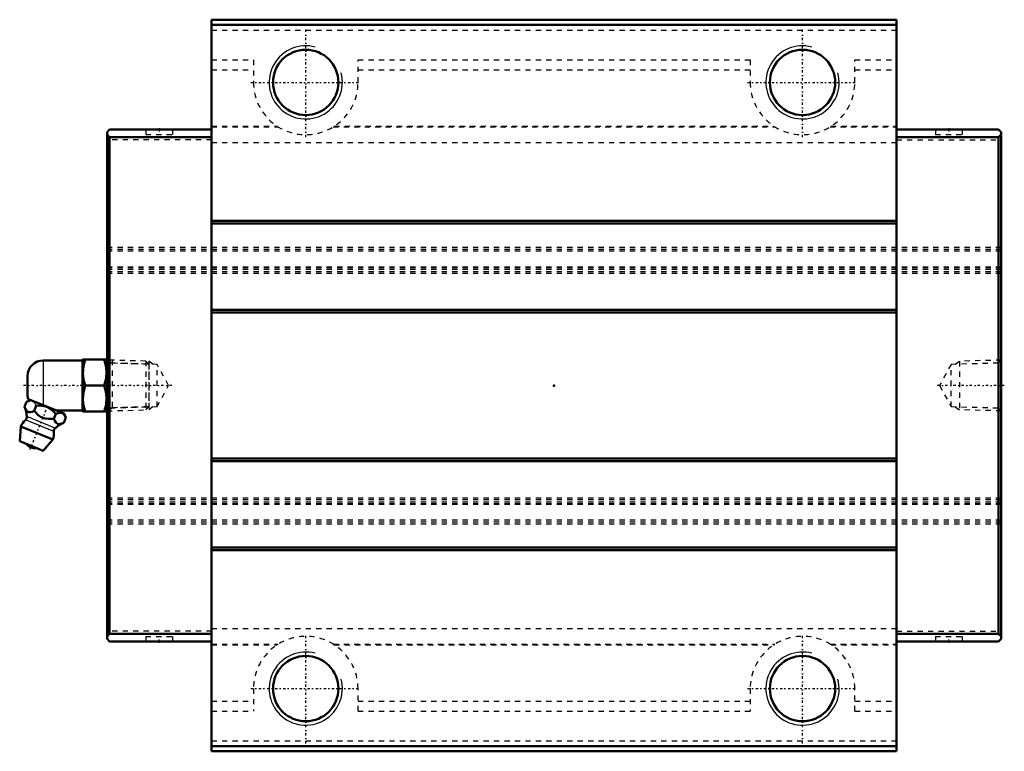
# Model space of a CAD drawing. Header units: millimetres. Extents: x -102 to 86, y -70 to 70.
import ezdxf

# ---------------------------------------------------------------- set-up
doc = ezdxf.new("R2010")
doc.units = ezdxf.units.MM
doc.linetypes.add('Center', pattern=[1.5, 0.45, -0.5, 0.05, -0.5])
doc.linetypes.add('Dashed', pattern=[2, 1, -1])
for name, color, linetype, lineweight in [('2d ConnectionPoints', 7, 'Continuous', 50), ('AM_0', 7, 'Continuous', 50), ('AM_4', 3, 'Continuous', 25), ('AM_5', 3, 'Continuous', 25), ('AM_7', 7, 'Center', 25), ('AM_9', 6, 'Dashed', 25)]:
    doc.layers.add(name, color=color, linetype=linetype, lineweight=lineweight)

# ---------------------------------------------------------------- blocks, each defined once
blk = doc.blocks.new('1_B_PT1_8_SHS_grease_nipple_joint_0_in_SHS55C1SS_GK__BLOCK_B_PT1_81__4')
at = {"layer": 'AM_0'}
for p, q in [((-90.2, 4.8), (-97.7, 4.8)), ((-90.13, 5), (-90.2, 4.88)), ((-90.2, 4.88), (-90.2, -4.88)), ((-90.13, 5), (-85.57, 5)), ((-85.5, 4.88), (-85.57, 5)), ((-100.7, 1.8), (-100.7, -1.8)), ((-89.68, 0), (-86.02, 0)), ((-101.29, -4.1), (-100.89, -3.12)), ((-100.11, -2.79), (-100.89, -3.12)), ((-93.72, -5.37), (-100.59, -2.59)), ((-99.41, -4.86), (-99.02, -3.87)), ((-95.67, -6.37), (-95.27, -5.39)), ((-95.13, -4.8), (-90.2, -4.8)), ((-93.39, -6.14), (-93.72, -5.37)), ((-90.2, -4.88), (-90.13, -5)), ((-85.57, -5), (-90.13, -5)), ((-85.57, -5), (-85.5, -4.88)), ((-93.79, -7.13), (-93.39, -6.14)), ((-102, -7.85), (-102.2, -10.68)), ((-95.88, -10.32), (-102, -7.85)), ((-97.71, -12.5), (-102.2, -10.68)), ((-97.71, -12.5), (-95.88, -10.32))]:
    blk.add_line(p, q, dxfattribs=at)
for points in [[(-89.68, 5), (-90.02, 3.69), (-90.13, 2.32), (-90, 1.16), (-89.68, 0)], [(-86.02, 0), (-85.68, 1.31), (-85.57, 2.68), (-85.7, 3.84), (-86.02, 5)], [(-89.68, 0), (-90.02, -1.31), (-90.13, -2.68), (-90, -3.84), (-89.68, -5)], [(-86.02, -5), (-85.68, -3.69), (-85.57, -2.32), (-85.7, -1.16), (-86.02, 0)], [(-101.29, -4.1), (-101.1, -4.5), (-100.88, -4.84), (-100.47, -5.1), (-100.16, -5.1), (-99.82, -5.02), (-99.41, -4.86)], [(-99.41, -4.86), (-99.12, -5.18), (-98.7, -5.6), (-98.23, -5.97), (-97.36, -6.33), (-96.69, -6.41), (-96.01, -6.4), (-95.67, -6.37)], [(-95.27, -5.39), (-96.11, -4.6), (-96.63, -4.27), (-97.21, -4.03), (-98.43, -3.85), (-99.02, -3.87)], [(-93.39, -6.14), (-93.65, -5.66), (-94.01, -5.32), (-94.32, -5.21), (-94.67, -5.21), (-95.27, -5.39)], [(-95.67, -6.37), (-95.48, -6.77), (-95.26, -7.11), (-94.85, -7.37), (-94.54, -7.37), (-94.2, -7.29), (-93.79, -7.13)]]:
    blk.add_lwpolyline(points, dxfattribs=at)
for centre, radius, start, end in [((-97.7, 1.8), 3, 90, 180), ((-97.7, -1.8), 3, 180, 195.4389), ((-106.82, -6.41), 6, 4.5497, 22.6322), ((-98.94, -9.09), 3.3, 131.1614, 158), ((-101.64, -6), 0.8, 311.1614, 4.5497), ((-91.41, -12.64), 6, 113.3271, 131.4503), ((-98.94, -9.09), 3.3, 338, 4.8386), ((-94.86, -8.74), 0.8, 131.4503, 184.8386), ((-99.39, -10.18), 1.82, 214.2344, 281.7656)]:
    blk.add_arc(centre, radius, start, end, dxfattribs=at)
at = {"layer": 'AM_4'}
for p, q in [((-97.7, 4.8), (-97.7, -3.76)), ((-95.65, -8.81), (-101.11, -6.6)), ((-95.39, -8.14), (-100.84, -5.94))]:
    blk.add_line(p, q, dxfattribs=at)
at = {"layer": 'AM_5', "linetype": 'Dashed'}
for p, q in [((-85.5, 4.86), (-84.52, 4.26)), ((-77.52, 4.08), (-84.52, 4.26)), ((-84.5, 4.86), (-84.5, -4.86)), ((-85.5, -4.86), (-84.52, -4.26)), ((-77.52, -4.08), (-84.52, -4.26))]:
    blk.add_line(p, q, dxfattribs=at)
at = {"layer": 'AM_7'}
blk.add_line((-100.23, -12.26), (-96.76, -3.69), dxfattribs=at)
at = {"layer": 'AM_9'}
for p, q in [((-78.08, 4.67), (-85.5, 4.86)), ((-77.5, 4.06), (-78.08, 4.67)), ((-78.08, 4.67), (-78.08, -4.67)), ((-77.5, 4.06), (-77.5, -4.06)), ((-85.5, -4.86), (-78.08, -4.67)), ((-78.08, -4.67), (-77.5, -4.06))]:
    blk.add_line(p, q, dxfattribs=at)
blk.add_lwpolyline([(-99.02, -3.87), (-99.28, -3.39), (-99.64, -3.05), (-99.94, -2.94), (-100.29, -2.94), (-100.89, -3.12)], dxfattribs=at)
blk = doc.blocks.new('2_SHS55CSSB_PT1_81_Slide25_55_0_in_SHS55C1SS_GK__BLOCK_B_PT1_81__4')
at = {"layer": 'AM_0'}
for p, q in [((-65.5, 70), (65.5, 70)), ((-65.5, -70), (-65.5, 70)), ((65.5, -70), (65.5, 70)), ((-65.5, 69), (65.5, 69)), ((-85, 49), (-85.5, 48.5)), ((-65.5, 49), (-85, 49)), ((65.5, 49), (85, 49)), ((85, 49), (85.5, 48.5)), ((-85.5, -48.5), (-85.5, 48.5)), ((-85.5, 48), (-85, 47.5)), ((-65.5, 47.5), (-85, 47.5)), ((-85, 47.5), (-85, -47.5)), ((65.5, 47.5), (85, 47.5)), ((85.5, 48), (85, 47.5)), ((85, 47.5), (85, -47.5)), ((85.5, -48.5), (85.5, 48.5)), ((-65.5, 31.5), (65.5, 31.5)), ((-65.5, 31), (65.5, 31)), ((-65.5, 14.5), (65.5, 14.5)), ((-65.5, 14), (65.5, 14)), ((-65.5, -14), (65.5, -14)), ((-65.5, -14.5), (65.5, -14.5)), ((-65.5, -31), (65.5, -31)), ((-65.5, -31.5), (65.5, -31.5)), ((-85, -47.5), (-85.5, -48)), ((-85.5, -48.5), (-85, -49)), ((-65.5, -47.5), (-85, -47.5)), ((65.5, -47.5), (85, -47.5)), ((85, -47.5), (85.5, -48)), ((85.5, -48.5), (85, -49)), ((-65.5, -49), (-85, -49)), ((65.5, -49), (85, -49)), ((-65.5, -69), (65.5, -69)), ((-65.5, -70), (65.5, -70))]:
    blk.add_line(p, q, dxfattribs=at)
for centre in [(-47.5, 58), (47.5, 58), (-47.5, -58), (47.5, -58)]:
    blk.add_circle(centre, 6.25, dxfattribs=at)
at = {"layer": 'AM_5', "linetype": 'Dashed'}
for p, q in [((-76.72, 4.06), (-77.5, 4.66)), ((-77.5, 4.66), (-77.5, -4.66)), ((76.72, 4.06), (77.5, 4.66)), ((85.5, 4.86), (77.5, 4.66)), ((77.5, 4.66), (77.5, -4.66)), ((-76.72, -4.06), (-77.5, -4.66)), ((76.72, -4.06), (77.5, -4.66)), ((85.5, -4.86), (77.5, -4.66))]:
    blk.add_line(p, q, dxfattribs=at)
at = {"layer": 'AM_5'}
for centre in [(-47.5, 58), (47.5, 58), (-47.5, -58), (47.5, -58)]:
    blk.add_arc(centre, 7, 75, 15, dxfattribs=at)
at = {"layer": 'AM_7'}
for p, q in [((-47.5, 47.5), (-47.5, 68.5)), ((47.5, 47.5), (47.5, 68.5)), ((-58, 58), (-37, 58)), ((37, 58), (58, 58)), ((-75.5, 49.05), (-75.5, 47.95)), ((75.5, 49.05), (75.5, 47.95)), ((-73.13, 0), (-101.46, 0)), ((86.09, 0), (73.13, 0)), ((-75.5, -49.05), (-75.5, -47.95)), ((-47.5, -68.5), (-47.5, -47.5)), ((47.5, -68.5), (47.5, -47.5)), ((75.5, -49.05), (75.5, -47.95)), ((-58, -58), (-37, -58)), ((37, -58), (58, -58))]:
    blk.add_line(p, q, dxfattribs=at)
at = {"layer": 'AM_9'}
for p, q in [((-65.5, 68), (65.5, 68)), ((-65.5, 62.29), (-57.5, 62.29)), ((-57.5, 62.29), (-57.5, 58)), ((-37.5, 62.29), (37.5, 62.29)), ((-37.5, 58), (-37.5, 62.29)), ((37.5, 62.29), (37.5, 58)), ((57.5, 58), (57.5, 62.29)), ((57.5, 62.29), (65.5, 62.29)), ((-65.5, 60.41), (-57.5, 60.41)), ((-37.5, 60.41), (37.5, 60.41)), ((57.5, 60.41), (65.5, 60.41)), ((-78.1, 49), (-78.1, 48)), ((-72.9, 48), (-72.9, 49)), ((-65.5, 49.62), (-52.96, 49.62)), ((-65.5, 49.5), (-52.77, 49.5)), ((-42.23, 49.5), (42.23, 49.5)), ((-42.04, 49.62), (42.04, 49.62)), ((52.77, 49.5), (65.5, 49.5)), ((52.96, 49.62), (65.5, 49.62)), ((72.9, 49), (72.9, 48)), ((78.1, 48), (78.1, 49)), ((-78.1, 48), (-72.9, 48)), ((72.9, 48), (78.1, 48)), ((-65.5, 47), (-85.5, 47)), ((-65.5, 46.5), (65.5, 46.5)), ((65.5, 47), (85.5, 47)), ((-85.5, 26.5), (85.5, 26.5)), ((-85.5, 26.09), (85.5, 26.09)), ((-85.5, 25.8), (85.5, 25.8)), ((-85.5, 22.73), (85.5, 22.73)), ((-85.5, 22.72), (85.5, 22.72)), ((-85.5, 22.58), (85.5, 22.58)), ((-85.5, 22.23), (85.5, 22.23)), ((-85.5, 21.79), (85.5, 21.79)), ((-85.5, 21.5), (85.5, 21.5)), ((-84.93, 4.27), (-85.5, 4.86)), ((-75.92, 4.04), (-84.93, 4.27)), ((-84.93, -4.27), (-84.93, 4.27)), ((-73.72, 0), (-75.92, 4.04)), ((-75.92, -4.04), (-75.92, 4.04)), ((75.92, 4.04), (73.72, 0)), ((84.93, 4.27), (75.92, 4.04)), ((75.92, -4.04), (75.92, 4.04)), ((85.5, 4.86), (84.93, 4.27)), ((84.93, -4.27), (84.93, 4.27)), ((-75.92, -4.04), (-73.72, 0)), ((73.72, 0), (75.92, -4.04)), ((-85.5, -4.86), (-84.93, -4.27)), ((-84.93, -4.27), (-75.92, -4.04)), ((75.92, -4.04), (84.93, -4.27)), ((84.93, -4.27), (85.5, -4.86)), ((-85.5, -21.5), (85.5, -21.5)), ((-85.5, -21.79), (85.5, -21.79)), ((-85.5, -22.23), (85.5, -22.23)), ((-85.5, -22.58), (85.5, -22.58)), ((-85.5, -22.72), (85.5, -22.72)), ((-85.5, -22.73), (85.5, -22.73)), ((85.5, -25.8), (-85.5, -25.8)), ((-85.5, -26.09), (85.5, -26.09)), ((-85.5, -26.5), (85.5, -26.5)), ((-65.5, -47), (-85.5, -47)), ((-65.5, -46.5), (65.5, -46.5)), ((65.5, -47), (85.5, -47)), ((-78.1, -48), (-72.9, -48)), ((-78.1, -48), (-78.1, -49)), ((-72.9, -49), (-72.9, -48)), ((72.9, -48), (78.1, -48)), ((72.9, -48), (72.9, -49)), ((78.1, -49), (78.1, -48)), ((-65.5, -49.5), (-52.77, -49.5)), ((-65.5, -49.62), (-52.96, -49.62)), ((-42.23, -49.5), (-42.04, -49.62)), ((-42.23, -49.5), (42.23, -49.5)), ((-42.04, -49.62), (42.04, -49.62)), ((42.04, -49.62), (42.23, -49.5)), ((52.77, -49.5), (65.5, -49.5)), ((52.96, -49.62), (65.5, -49.62)), ((-57.5, -58), (-57.5, -62.29)), ((-37.5, -62.29), (-37.5, -58)), ((37.5, -58), (37.5, -62.29)), ((57.5, -62.29), (57.5, -58)), ((-65.5, -60.41), (-57.5, -60.41)), ((-37.5, -60.41), (37.5, -60.41)), ((57.5, -60.41), (65.5, -60.41)), ((-65.5, -62.29), (-57.5, -62.29)), ((-37.5, -62.29), (37.5, -62.29)), ((57.5, -62.29), (65.5, -62.29)), ((-65.5, -68), (65.5, -68))]:
    blk.add_line(p, q, dxfattribs=at)
for centre, start, end in [((-47.5, 58), 180, 360), ((47.5, 58), 180, 360), ((-47.5, -58), 0, 180), ((47.5, -58), 0, 180)]:
    blk.add_arc(centre, 10, start, end, dxfattribs=at)

msp = doc.modelspace()

# ---------------------------------------------------------------- linework, layer by layer
at = {"layer": '2d ConnectionPoints'}
for p in [(-75.5, 49), (75.5, 49), (-85.5, 0), (0, 0), (85.5, 0), (-75.5, -49), (75.5, -49)]:
    msp.add_point(p, dxfattribs=at)

# ---------------------------------------------------------------- block references
for name in ['2_SHS55CSSB_PT1_81_Slide25_55_0_in_SHS55C1SS_GK__BLOCK_B_PT1_81__4', '1_B_PT1_8_SHS_grease_nipple_joint_0_in_SHS55C1SS_GK__BLOCK_B_PT1_81__4']:
    msp.add_blockref(name, (0, 0))

doc.saveas('drawing.dxf')
